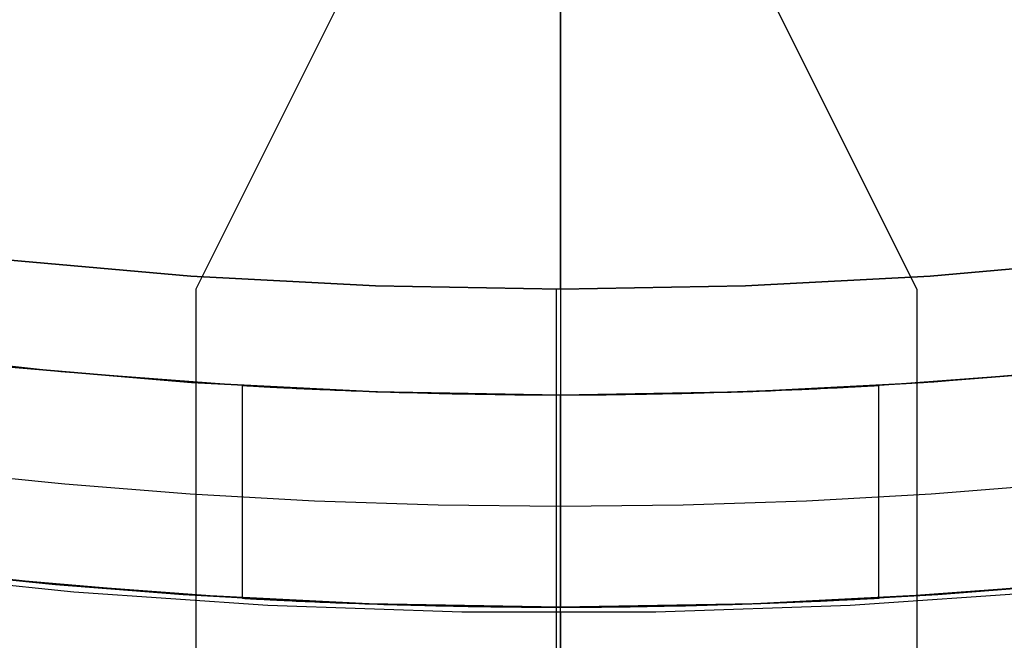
# Model space of a CAD drawing. Header units: millimetres. Extents: x -356 to 356, y -410 to 410.
# Tile 39 of 126: x -2.55 to 2.09, y -26.66 to -23.73. Entities that reach past the tile are written whole.
import ezdxf

# ---------------------------------------------------------------- set-up
doc = ezdxf.new("R2010")
doc.units = ezdxf.units.MM
doc.header["$MEASUREMENT"] = 0
doc.layers.add('1', color=7, linetype='Continuous')

msp = doc.modelspace()

# ---------------------------------------------------------------- linework, layer by layer
at = {"layer": '1', "color": 252, "extrusion": (-0.000237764, 0, 1)}
msp.add_lwpolyline([(-27.5494, 0), (-27.533, -0.9501), (-27.4838, -1.899), (-27.4019, -2.8457), (-27.2874, -3.789), (-27.1403, -4.7278), (-26.961, -5.6609), (-26.7495, -6.5874), (-26.5062, -7.5059), (-26.2314, -8.4155), (-25.9253, -9.3151), (-25.5883, -10.2036), (-25.2209, -11.0799), (-24.8235, -11.943), (-24.3965, -12.7919), (-23.9404, -13.6255), (-23.4559, -14.4429), (-22.9434, -15.2431), (-22.4036, -16.0251), (-21.8372, -16.788), (-21.2447, -17.5309), (-20.6269, -18.253), (-19.9847, -18.9532), (-19.3186, -19.6309), (-18.6295, -20.2852), (-17.9182, -20.9153), (-17.1857, -21.5205), (-16.4326, -22.1001), (-15.66, -22.6533), (-14.8688, -23.1795), (-14.0599, -23.6781), (-13.2343, -24.1484), (-12.3929, -24.59), (-11.5368, -25.0023), (-10.6669, -25.3848), (-9.7844, -25.7371), (-8.8902, -26.0586), (-7.9855, -26.3491), (-7.0713, -26.6083), (-6.1487, -26.8357), (-5.2188, -27.0311), (-4.2827, -27.1943), (-3.3415, -27.3251), (-2.3963, -27.4233), (-1.4484, -27.4889), (-0.4987, -27.5217), (0.4515, -27.5217), (1.4012, -27.4889), (2.3491, -27.4233), (3.2943, -27.3251), (4.2354, -27.1943), (5.1715, -27.0311), (6.1015, -26.8357), (7.0241, -26.6083), (7.9383, -26.3491), (8.843, -26.0586), (9.7372, -25.7371), (10.6197, -25.3848), (11.4895, -25.0023), (12.3457, -24.59), (13.1871, -24.1484), (14.0127, -23.6781), (14.8216, -23.1795), (15.6128, -22.6533), (16.3854, -22.1001), (17.1384, -21.5205), (17.871, -20.9153), (18.5823, -20.2852), (19.2714, -19.6309), (19.9374, -18.9532), (20.5797, -18.253), (21.1975, -17.5309), (21.7899, -16.788), (22.3564, -16.0251), (22.8962, -15.2431), (23.4087, -14.4429), (23.8932, -13.6255), (24.3493, -12.7919), (24.7763, -11.943), (25.1737, -11.0799), (25.5411, -10.2036), (25.8781, -9.3151), (26.1842, -8.4155), (26.459, -7.5059), (26.7023, -6.5874), (26.9138, -5.6609), (27.0931, -4.7278), (27.2401, -3.789), (27.3547, -2.8457), (27.4366, -1.899), (27.4858, -0.9501), (27.5022, 0)], dxfattribs=at)
at = {"layer": '1', "color": 252, "extrusion": (-8.22423e-05, 0, 1)}
msp.add_lwpolyline([(-26.5341, 0), (-26.5183, -0.9156), (-26.4709, -1.8301), (-26.3919, -2.7424), (-26.2815, -3.6514), (-26.1399, -4.5561), (-25.967, -5.4553), (-25.7633, -6.3481), (-25.5288, -7.2332), (-25.2639, -8.1098), (-24.969, -8.9767), (-24.6443, -9.8329), (-24.2902, -10.6774), (-23.9072, -11.5092), (-23.4957, -12.3272), (-23.0562, -13.1306), (-22.5892, -13.9183), (-22.0954, -14.6894), (-21.5752, -15.443), (-21.0293, -16.1782), (-20.4584, -16.8941), (-19.8631, -17.5899), (-19.2441, -18.2648), (-18.6022, -18.9178), (-17.9382, -19.5483), (-17.2528, -20.1556), (-16.5468, -20.7388), (-15.8211, -21.2973), (-15.0766, -21.8304), (-14.3141, -22.3375), (-13.5346, -22.818), (-12.7389, -23.2712), (-11.9281, -23.6968), (-11.1031, -24.0941), (-10.2648, -24.4627), (-9.4144, -24.8021), (-8.5527, -25.112), (-7.6808, -25.392), (-6.7998, -25.6417), (-5.9107, -25.8608), (-5.0146, -26.0492), (-4.1125, -26.2064), (-3.2055, -26.3325), (-2.2947, -26.4272), (-1.3812, -26.4903), (-0.466, -26.5219), (0.4497, -26.5219), (1.3649, -26.4903), (2.2784, -26.4272), (3.1892, -26.3325), (4.0962, -26.2064), (4.9983, -26.0492), (5.8944, -25.8608), (6.7835, -25.6417), (7.6645, -25.392), (8.5364, -25.112), (9.398, -24.8021), (10.2485, -24.4627), (11.0868, -24.0941), (11.9118, -23.6968), (12.7226, -23.2712), (13.5183, -22.818), (14.2978, -22.3375), (15.0603, -21.8304), (15.8048, -21.2973), (16.5305, -20.7388), (17.2364, -20.1556), (17.9218, -19.5483), (18.5859, -18.9178), (19.2278, -18.2648), (19.8468, -17.5899), (20.4421, -16.8941), (21.013, -16.1782), (21.5589, -15.443), (22.0791, -14.6894), (22.5729, -13.9183), (23.0399, -13.1306), (23.4794, -12.3272), (23.8908, -11.5092), (24.2739, -10.6774), (24.6279, -9.8329), (24.9526, -8.9767), (25.2476, -8.1098), (25.5125, -7.2332), (25.7469, -6.3481), (25.9507, -5.4553), (26.1235, -4.5561), (26.2652, -3.6514), (26.3756, -2.7424), (26.4545, -1.8301), (26.5019, -0.9156), (26.5177, 0)], dxfattribs=at)
at = {"layer": '1', "color": 252}
for points in [[(0, -25), (0, -4.6)], [(0, -25), (0, -4.6)], [(0, -5), (0, -26.026)], [(0, -5), (0, -26.026)], [(-0.2205, -22), (-1.7205, -25)], [(0.1795, -22), (1.6795, -25)], [(7.7231, -23.7772), (6.8889, -24.0321), (6.0462, -24.2578), (5.1962, -24.454), (4.3399, -24.6204), (3.4783, -24.7569), (2.6124, -24.8631), (1.7434, -24.9391), (0.8722, -24.9848), (0, -25), (-0.8722, -24.9848), (-1.7434, -24.9391), (-2.6124, -24.8631), (-3.4783, -24.7569), (-4.3399, -24.6204), (-5.1962, -24.454), (-6.0462, -24.2578), (-6.8889, -24.0321), (-7.7231, -23.7772)], [(-7.7231, -23.7772), (-6.8889, -24.0321), (-6.0462, -24.2578), (-5.1962, -24.454), (-4.3399, -24.6204), (-3.4783, -24.7569), (-2.6124, -24.8631), (-1.7434, -24.9391), (-0.8722, -24.9848), (0, -25), (0.8722, -24.9848), (1.7434, -24.9391), (2.6124, -24.8631), (3.4783, -24.7569), (4.3399, -24.6204), (5.1962, -24.454), (6.0462, -24.2578), (6.8889, -24.0321), (7.7231, -23.7772)], [(7.7231, -23.7772), (6.8889, -24.0321), (6.0462, -24.2578), (5.1962, -24.454), (4.3399, -24.6204), (3.4783, -24.7569), (2.6124, -24.8631), (1.7434, -24.9391), (0.8722, -24.9848), (0, -25), (-0.8722, -24.9848), (-1.7434, -24.9391), (-2.6124, -24.8631), (-3.4783, -24.7569), (-4.3399, -24.6204), (-5.1962, -24.454), (-6.0462, -24.2578), (-6.8889, -24.0321), (-7.7231, -23.7772)], [(-7.7141, -24.3052), (-6.8798, -24.5544), (-6.0375, -24.775), (-5.1881, -24.9666), (-4.3327, -25.1292), (-3.4722, -25.2625), (-2.6077, -25.3663), (-1.7402, -25.4406), (-0.8706, -25.4851), (0, -25.5)], [(0, -25.5), (-0.8706, -25.4851), (-1.7402, -25.4406), (-2.6077, -25.3663), (-3.4722, -25.2625), (-4.3327, -25.1292), (-5.1881, -24.9666), (-6.0375, -24.775), (-6.8798, -24.5544), (-7.7141, -24.3052)], [(-1.4834, -25.4568), (-2.3574, -25.3908), (-3.2287, -25.2948), (-4.0962, -25.1689), (-4.9589, -25.0132), (-5.8156, -24.828), (-6.6655, -24.6134), (-7.5076, -24.3698)], [(7.5749, -24.3489), (6.7239, -24.5976), (5.8646, -24.8164), (4.9983, -25.0053), (4.126, -25.164), (3.2487, -25.2922), (2.3674, -25.3899), (1.4833, -25.4568)], [(7.0165, -24.5157), (6.4216, -24.6782), (5.8269, -24.8253), (5.2328, -24.9573), (4.6401, -25.0743), (4.049, -25.1765), (3.4602, -25.2641), (2.8742, -25.3375), (2.2913, -25.3969), (1.712, -25.4425), (1.1368, -25.4746), (0.566, -25.4937), (0, -25.5)], [(6.9535, -24.5336), (6.1025, -24.759), (5.2443, -24.9549), (4.3799, -25.121), (3.5102, -25.2573), (2.6363, -25.3634), (1.7593, -25.4392), (0.8802, -25.4848), (0, -25.5)], [(2.3385, -25.9207), (1.7473, -25.9672), (1.1602, -26.0001), (0.5777, -26.0195), (0, -26.026), (-0.5777, -26.0195), (-1.1602, -26.0001), (-1.7473, -25.9672), (-2.3385, -25.9207), (-2.9335, -25.8601), (-3.5316, -25.7852), (-4.1325, -25.6958), (-4.7358, -25.5915), (-5.3408, -25.4721), (-5.9471, -25.3374), (-6.5541, -25.1872), (-7.1613, -25.0213), (-7.768, -24.8396)], [(2.3385, -25.9207), (1.7473, -25.9672), (1.1602, -26.0001), (0.5777, -26.0195), (0, -26.026), (-0.5777, -26.0195), (-1.1602, -26.0001), (-1.7473, -25.9672), (-2.3385, -25.9207), (-2.9335, -25.8601), (-3.5316, -25.7852), (-4.1325, -25.6958), (-4.7358, -25.5915), (-5.3408, -25.4721), (-5.9471, -25.3374), (-6.5541, -25.1872), (-7.1613, -25.0213), (-7.768, -24.8396)], [(-1.7205, -25), (-1.7205, -28.5)], [(-0.0205, -25), (-0.0205, -28.5)], [(-0.0205, -25), (-0.0205, -28.5)], [(1.6795, -25), (1.6795, -28.5)], [(0, -26.5), (-0.9047, -26.4846), (-1.8084, -26.4382), (-2.71, -26.3611), (-3.6084, -26.2532), (-4.5026, -26.1147), (-5.3916, -25.9457), (-6.2743, -25.7465), (-7.1496, -25.5173), (-8.0166, -25.2583)], [(-1.4834, -26.4585), (-2.3932, -26.3917), (-3.3002, -26.2937), (-4.2033, -26.1645), (-5.1014, -26.0043), (-5.9934, -25.8134), (-6.8784, -25.5918), (-7.7552, -25.3398)], [(-7.2917, -25.4771), (-6.6735, -25.646), (-6.0554, -25.7989), (-5.4381, -25.936), (-4.822, -26.0576), (-4.2078, -26.1638), (-3.5959, -26.2549), (-2.9869, -26.3311), (-2.3811, -26.3928), (-1.7792, -26.4402), (-1.1814, -26.4737), (-0.5882, -26.4935), (0, -26.5)], [(-1.5, -26.4575), (-1.5, -25.4558)], [(0, -26.5), (0.5882, -26.4935), (1.1814, -26.4737), (1.7792, -26.4402), (2.3811, -26.3928), (2.9869, -26.3311), (3.5959, -26.2549), (4.2078, -26.1638), (4.822, -26.0576), (5.4381, -25.936), (6.0554, -25.7989), (6.6735, -25.646), (7.2917, -25.4771)], [(1.5, -26.4587), (1.5, -25.4571)], [(7.2262, -25.4957), (6.3419, -25.73), (5.45, -25.9335), (4.5516, -26.1062), (3.6478, -26.2477), (2.7397, -26.358), (1.8283, -26.4369), (0.9147, -26.4842), (0, -26.5)], [(0, -26.4988), (0, -25.4988)], [(0, -26.5), (0, -25.5)], [(0, -25.5), (0, -26.5)], [(6.9391, -25.5754), (6.0444, -25.8014), (5.1425, -25.9962), (4.2343, -26.1595), (3.3209, -26.2911), (2.4036, -26.3908), (1.4833, -26.4585)]]:
    msp.add_lwpolyline(points, dxfattribs=at)
at = {"layer": '1', "color": 252, "extrusion": (1, 0, 0)}
for points in [[(-22, -50.0293), (-25, -48.5293)], [(-22, -50.4293), (-25, -51.9293)], [(-25, -327.9019), (-25, -329.9019)], [(-28, -41.4192), (-27.9146, -41.4206), (-27.8294, -41.425), (-27.7443, -41.4323), (-27.6596, -41.4425), (-27.5752, -41.4555), (-27.4914, -41.4715), (-27.4081, -41.4903), (-27.3255, -41.5119), (-27.2437, -41.5363), (-27.1628, -41.5635), (-27.0829, -41.5935), (-27.004, -41.6262), (-26.9263, -41.6615), (-26.8498, -41.6995), (-26.7747, -41.74), (-26.701, -41.7831), (-26.6289, -41.8287), (-26.5583, -41.8768), (-26.4894, -41.9272), (-26.4223, -41.9799), (-26.357, -42.0349), (-26.2936, -42.0921), (-26.2322, -42.1514), (-26.1729, -42.2128), (-26.1157, -42.2762), (-26.0607, -42.3415), (-26.008, -42.4086), (-25.9576, -42.4775), (-25.9095, -42.5481), (-25.864, -42.6202), (-25.8208, -42.6939), (-25.7803, -42.769), (-25.7423, -42.8455), (-25.707, -42.9232), (-25.6743, -43.0021), (-25.6443, -43.082), (-25.6171, -43.1629), (-25.5927, -43.2447), (-25.5711, -43.3273), (-25.5523, -43.4106), (-25.5364, -43.4944), (-25.5233, -43.5788), (-25.5131, -43.6635), (-25.5058, -43.7486), (-25.5015, -43.8338), (-25.5, -43.9192)], [(-25.5, -43.9192), (-25.5, -48.4192)], [(-25.5, -51.4191), (-25.5, -56.4192)], [(-27.526, -99.5), (-27.5251, -99.5512), (-27.5225, -99.6024), (-27.5181, -99.6534), (-27.512, -99.7042), (-27.5041, -99.7549), (-27.4946, -99.8052), (-27.4833, -99.8551), (-27.4703, -99.9047), (-27.4557, -99.9538), (-27.4393, -100.0023), (-27.4214, -100.0503), (-27.4018, -100.0976), (-27.3806, -100.1442), (-27.3578, -100.1901), (-27.3334, -100.2352), (-27.3076, -100.2794), (-27.2802, -100.3227), (-27.2514, -100.365), (-27.2212, -100.4064), (-27.1895, -100.4466), (-27.1565, -100.4858), (-27.1222, -100.5238), (-27.0866, -100.5607), (-27.0498, -100.5963), (-27.0118, -100.6306), (-26.9726, -100.6636), (-26.9323, -100.6952), (-26.891, -100.7255), (-26.8486, -100.7543), (-26.8053, -100.7816), (-26.7611, -100.8075), (-26.7161, -100.8318), (-26.6702, -100.8546), (-26.6236, -100.8758), (-26.5762, -100.8954), (-26.5283, -100.9134), (-26.4797, -100.9297), (-26.4306, -100.9444), (-26.3811, -100.9574), (-26.3311, -100.9686), (-26.2808, -100.9782), (-26.2302, -100.986), (-26.1794, -100.9921), (-26.1283, -100.9965), (-26.0772, -100.9991), (-26.026, -101)], [(-26.526, -99.5), (-26.5257, -99.5171), (-26.5248, -99.5341), (-26.5233, -99.5511), (-26.5213, -99.5681), (-26.5187, -99.585), (-26.5155, -99.6017), (-26.5117, -99.6184), (-26.5074, -99.6349), (-26.5025, -99.6513), (-26.4971, -99.6674), (-26.4911, -99.6834), (-26.4846, -99.6992), (-26.4775, -99.7147), (-26.4699, -99.73), (-26.4618, -99.7451), (-26.4532, -99.7598), (-26.444, -99.7742), (-26.4344, -99.7883), (-26.4244, -99.8021), (-26.4138, -99.8155), (-26.4028, -99.8286), (-26.3914, -99.8413), (-26.3795, -99.8536), (-26.3672, -99.8654), (-26.3546, -99.8769), (-26.3415, -99.8879), (-26.3281, -99.8984), (-26.3143, -99.9085), (-26.3002, -99.9181), (-26.2857, -99.9272), (-26.271, -99.9358), (-26.256, -99.9439), (-26.2407, -99.9515), (-26.2252, -99.9586), (-26.2094, -99.9651), (-26.1934, -99.9711), (-26.1772, -99.9766), (-26.1609, -99.9815), (-26.1443, -99.9858), (-26.1277, -99.9895), (-26.1109, -99.9927), (-26.094, -99.9953), (-26.0771, -99.9974), (-26.0601, -99.9988), (-26.043, -99.9997), (-26.026, -100)], [(-28, -42.4192), (-27.9488, -42.4201), (-27.8976, -42.4227), (-27.8466, -42.4271), (-27.7958, -42.4332), (-27.7451, -42.441), (-27.6948, -42.4506), (-27.6449, -42.4618), (-27.5953, -42.4748), (-27.5462, -42.4895), (-27.4977, -42.5058), (-27.4497, -42.5238), (-27.4024, -42.5434), (-27.3558, -42.5646), (-27.3099, -42.5874), (-27.2648, -42.6117), (-27.2206, -42.6376), (-27.1773, -42.6649), (-27.135, -42.6937), (-27.0936, -42.724), (-27.0534, -42.7556), (-27.0142, -42.7886), (-26.9762, -42.8229), (-26.9393, -42.8585), (-26.9037, -42.8954), (-26.8694, -42.9334), (-26.8364, -42.9726), (-26.8048, -43.0128), (-26.7745, -43.0542), (-26.7457, -43.0965), (-26.7184, -43.1398), (-26.6925, -43.184), (-26.6682, -43.2291), (-26.6454, -43.275), (-26.6242, -43.3216), (-26.6046, -43.3689), (-26.5866, -43.4169), (-26.5703, -43.4654), (-26.5556, -43.5145), (-26.5426, -43.564), (-26.5314, -43.614), (-26.5218, -43.6643), (-26.514, -43.7149), (-26.5079, -43.7658), (-26.5035, -43.8168), (-26.5009, -43.868), (-26.5, -43.9192)], [(-26.5, -43.9192), (-26.5, -48.4192)], [(-26.5, -51.4191), (-26.5, -56.4192)], [(-26.5259, -99.5087), (-27.3639, -51.4999)]]:
    msp.add_lwpolyline(points, dxfattribs=at)
at = {"layer": '1', "color": 252, "extrusion": (0, 1, 0)}
for points in [[(1.7205, -50.2293), (1.7195, -50.1706), (1.7164, -50.112), (1.7114, -50.0536), (1.7043, -49.9953), (1.6952, -49.9373), (1.6842, -49.8797), (1.6711, -49.8225), (1.6561, -49.7658), (1.6391, -49.7096), (1.6202, -49.654), (1.5994, -49.5992), (1.5767, -49.545), (1.5521, -49.4917), (1.5258, -49.4393), (1.4976, -49.3878), (1.4677, -49.3373), (1.436, -49.2879), (1.4027, -49.2396), (1.3677, -49.1925), (1.3311, -49.1466), (1.293, -49.102), (1.2533, -49.0588), (1.2122, -49.0169), (1.1696, -48.9765), (1.1257, -48.9376), (1.0804, -48.9002), (1.0339, -48.8644), (0.9862, -48.8303), (0.9373, -48.7978), (0.8874, -48.767), (0.8364, -48.7379), (0.7844, -48.7106), (0.7316, -48.6852), (0.6778, -48.6616), (0.6233, -48.6398), (0.5681, -48.6199), (0.5122, -48.602), (0.4558, -48.586), (0.3988, -48.5719), (0.3414, -48.5599), (0.2835, -48.5498), (0.2254, -48.5417), (0.167, -48.5357), (0.1085, -48.5316), (0.0498, -48.5296), (-0.0088, -48.5296), (-0.0675, -48.5316), (-0.126, -48.5357), (-0.1844, -48.5417), (-0.2425, -48.5498), (-0.3004, -48.5599), (-0.3578, -48.5719), (-0.4148, -48.586), (-0.4712, -48.602), (-0.5271, -48.6199), (-0.5823, -48.6398), (-0.6368, -48.6616), (-0.6906, -48.6852), (-0.7434, -48.7106), (-0.7954, -48.7379), (-0.8464, -48.767), (-0.8963, -48.7978), (-0.9452, -48.8303), (-0.9929, -48.8644), (-1.0394, -48.9002), (-1.0847, -48.9376), (-1.1286, -48.9765), (-1.1712, -49.0169), (-1.2123, -49.0588), (-1.252, -49.102), (-1.2901, -49.1466), (-1.3267, -49.1925), (-1.3617, -49.2396), (-1.395, -49.2879), (-1.4267, -49.3373), (-1.4566, -49.3878), (-1.4848, -49.4393), (-1.5111, -49.4917), (-1.5357, -49.545), (-1.5584, -49.5992), (-1.5792, -49.654), (-1.5981, -49.7096), (-1.6151, -49.7658), (-1.6301, -49.8225), (-1.6432, -49.8797), (-1.6542, -49.9373), (-1.6633, -49.9953), (-1.6704, -50.0536), (-1.6755, -50.112), (-1.6785, -50.1706), (-1.6795, -50.2293)], [(0.0205, -51.9293), (0.0785, -51.9283), (0.1365, -51.9254), (0.1943, -51.9204), (0.252, -51.9135), (0.3093, -51.9046), (0.3664, -51.8938), (0.423, -51.881), (0.4792, -51.8663), (0.5348, -51.8497), (0.5898, -51.8312), (0.6441, -51.8108), (0.6978, -51.7886), (0.7506, -51.7646), (0.8026, -51.7387), (0.8537, -51.7111), (0.9038, -51.6818), (0.9529, -51.6508), (1.0009, -51.6182), (1.0477, -51.5839), (1.0933, -51.548), (1.1377, -51.5106), (1.1808, -51.4717), (1.2226, -51.4314), (1.2629, -51.3897), (1.3018, -51.3466), (1.3392, -51.3022), (1.3751, -51.2565), (1.4093, -51.2097), (1.442, -51.1617), (1.473, -51.1126), (1.5023, -51.0625), (1.5299, -51.0114), (1.5557, -50.9594), (1.5798, -50.9066), (1.602, -50.853), (1.6223, -50.7986), (1.6408, -50.7436), (1.6575, -50.688), (1.6722, -50.6318), (1.6849, -50.5752), (1.6958, -50.5182), (1.7047, -50.4608), (1.7116, -50.4032), (1.7165, -50.3453), (1.7195, -50.2874), (1.7205, -50.2293)], [(0.0205, -51.9293), (-0.0375, -51.9283), (-0.0955, -51.9254), (-0.1534, -51.9204), (-0.211, -51.9135), (-0.2684, -51.9046), (-0.3254, -51.8938), (-0.382, -51.881), (-0.4382, -51.8663), (-0.4938, -51.8497), (-0.5488, -51.8312), (-0.6032, -51.8108), (-0.6568, -51.7886), (-0.7096, -51.7646), (-0.7616, -51.7387), (-0.8127, -51.7111), (-0.8628, -51.6818), (-0.9119, -51.6508), (-0.9599, -51.6182), (-1.0067, -51.5839), (-1.0524, -51.548), (-1.0967, -51.5106), (-1.1398, -51.4717), (-1.1816, -51.4314), (-1.2219, -51.3897), (-1.2608, -51.3466), (-1.2982, -51.3022), (-1.3341, -51.2565), (-1.3684, -51.2097), (-1.401, -51.1617), (-1.432, -51.1126), (-1.4613, -51.0625), (-1.4889, -51.0114), (-1.5147, -50.9594), (-1.5388, -50.9066), (-1.561, -50.853), (-1.5813, -50.7986), (-1.5998, -50.7436), (-1.6165, -50.688), (-1.6312, -50.6318), (-1.6439, -50.5752), (-1.6548, -50.5182), (-1.6637, -50.4608), (-1.6706, -50.4032), (-1.6755, -50.3453), (-1.6785, -50.2874), (-1.6795, -50.2293)], [(0, -48.4192), (-0.0521, -48.4201), (-0.1041, -48.4228), (-0.1559, -48.4273), (-0.2076, -48.4336), (-0.259, -48.4417), (-0.3102, -48.4516), (-0.3609, -48.4633), (-0.4112, -48.4767), (-0.461, -48.4918), (-0.5103, -48.5087), (-0.559, -48.5272), (-0.6069, -48.5475), (-0.6542, -48.5694), (-0.7006, -48.5929), (-0.7462, -48.618), (-0.7909, -48.6447), (-0.8347, -48.6729), (-0.8775, -48.7026), (-0.9192, -48.7338), (-0.9597, -48.7664), (-0.9992, -48.8004), (-1.0374, -48.8358), (-1.0744, -48.8724), (-1.1101, -48.9103), (-1.1444, -48.9495), (-1.1774, -48.9898), (-1.2089, -49.0312), (-1.239, -49.0737), (-1.2676, -49.1172), (-1.2947, -49.1617), (-1.3202, -49.2071), (-1.3441, -49.2533), (-1.3664, -49.3004), (-1.3871, -49.3482), (-1.406, -49.3967), (-1.4233, -49.4458), (-1.4389, -49.4955), (-1.4527, -49.5457), (-1.4648, -49.5963), (-1.4752, -49.6473), (-1.4837, -49.6987), (-1.4905, -49.7503), (-1.4954, -49.8022), (-1.4986, -49.8541), (-1.4999, -49.9062), (-1.4995, -49.9582), (-1.4972, -50.0103), (-1.4932, -50.0622), (-1.4873, -50.1139), (-1.4797, -50.1654), (-1.4702, -50.2166), (-1.459, -50.2675), (-1.446, -50.3179), (-1.4313, -50.3678), (-1.4149, -50.4172), (-1.3968, -50.466), (-1.3769, -50.5142), (-1.3555, -50.5616), (-1.3323, -50.6083), (-1.3076, -50.6541), (-1.2813, -50.6991), (-1.2535, -50.7431), (-1.2241, -50.7861), (-1.1933, -50.828), (-1.1611, -50.8689), (-1.1274, -50.9086), (-1.0924, -50.9471), (-1.056, -50.9844), (-1.0184, -51.0205), (-0.9796, -51.0551), (-0.9396, -51.0885), (-0.8984, -51.1204), (-0.8562, -51.1508), (-0.813, -51.1798), (-0.7687, -51.2072), (-0.7235, -51.2331), (-0.6775, -51.2575), (-0.6306, -51.2802), (-0.583, -51.3012), (-0.5347, -51.3206), (-0.4858, -51.3384), (-0.4362, -51.3544), (-0.3861, -51.3686), (-0.3356, -51.3812), (-0.2847, -51.3919), (-0.2334, -51.4009), (-0.1818, -51.4081), (-0.13, -51.4135), (-0.0781, -51.4172), (-0.026, -51.419), (0.026, -51.419), (0.0781, -51.4172), (0.13, -51.4135), (0.1818, -51.4081), (0.2334, -51.4009), (0.2847, -51.3919), (0.3356, -51.3812), (0.3861, -51.3686), (0.4362, -51.3544), (0.4858, -51.3384), (0.5347, -51.3206), (0.583, -51.3012), (0.6306, -51.2802), (0.6775, -51.2575), (0.7235, -51.2331), (0.7687, -51.2072), (0.813, -51.1798), (0.8562, -51.1508), (0.8984, -51.1204), (0.9396, -51.0885), (0.9796, -51.0551), (1.0184, -51.0205), (1.056, -50.9844), (1.0924, -50.9471), (1.1274, -50.9086), (1.1611, -50.8689), (1.1933, -50.828), (1.2241, -50.7861), (1.2535, -50.7431), (1.2813, -50.6991), (1.3076, -50.6541), (1.3323, -50.6083), (1.3555, -50.5616), (1.3769, -50.5142), (1.3968, -50.466), (1.4149, -50.4172), (1.4313, -50.3678), (1.446, -50.3179), (1.459, -50.2675), (1.4702, -50.2166), (1.4797, -50.1654), (1.4873, -50.1139), (1.4932, -50.0622), (1.4972, -50.0103), (1.4995, -49.9582), (1.4999, -49.9062), (1.4986, -49.8541), (1.4954, -49.8022), (1.4905, -49.7503), (1.4837, -49.6987), (1.4752, -49.6473), (1.4648, -49.5963), (1.4527, -49.5457), (1.4389, -49.4955), (1.4233, -49.4458), (1.406, -49.3967), (1.3871, -49.3482), (1.3664, -49.3004), (1.3441, -49.2533), (1.3202, -49.2071), (1.2947, -49.1617), (1.2676, -49.1172), (1.239, -49.0737), (1.2089, -49.0312), (1.1774, -48.9898), (1.1444, -48.9495), (1.1101, -48.9103), (1.0744, -48.8724), (1.0374, -48.8358), (0.9992, -48.8004), (0.9597, -48.7664), (0.9192, -48.7338), (0.8775, -48.7026), (0.8347, -48.6729), (0.7909, -48.6447), (0.7462, -48.618), (0.7006, -48.5929), (0.6542, -48.5694), (0.6069, -48.5475), (0.559, -48.5272), (0.5103, -48.5087), (0.461, -48.4918), (0.4112, -48.4767), (0.3609, -48.4633), (0.3102, -48.4516), (0.259, -48.4417), (0.2076, -48.4336), (0.1559, -48.4273), (0.1041, -48.4228), (0.0521, -48.4201), (0, -48.4192)]]:
    msp.add_lwpolyline(points, dxfattribs=at)
at = {"layer": '1', "color": 252}
for points in [[(1.4999, -25.4559, -49.9203), (1.4994, -25.4559, -49.9674), (1.4977, -25.456, -50.0144), (1.4949, -25.4562, -50.0614), (1.4907, -25.4564, -50.1085), (1.4852, -25.4568, -50.1555), (1.4782, -25.4572, -50.2026), (1.4695, -25.4577, -50.2496), (1.4646, -25.458, -50.2731), (1.4592, -25.4583, -50.2966), (1.4534, -25.4586, -50.3202), (1.4472, -25.459, -50.3437), (1.4404, -25.4594, -50.3672), (1.4332, -25.4598, -50.3907), (1.4255, -25.4602, -50.4142), (1.4173, -25.4607, -50.4377), (1.4086, -25.4611, -50.4612), (1.3993, -25.4616, -50.4848), (1.3895, -25.4622, -50.5083), (1.3792, -25.4627, -50.5318), (1.3683, -25.4633, -50.5553), (1.3568, -25.4639, -50.5788), (1.3447, -25.4645, -50.6023), (1.332, -25.4652, -50.6258), (1.3187, -25.4659, -50.6493), (1.3048, -25.4666, -50.6729), (1.2903, -25.4673, -50.6963), (1.2751, -25.4681, -50.7198), (1.2593, -25.4689, -50.7433), (1.2428, -25.4697, -50.7668), (1.2256, -25.4705, -50.7903), (1.2077, -25.4714, -50.8138), (1.1891, -25.4723, -50.8373), (1.1698, -25.4732, -50.8608), (1.1292, -25.475, -50.9077), (1.0856, -25.4769, -50.9547), (1.0391, -25.4788, -51.0016), (0.9895, -25.4808, -51.0486), (0.9634, -25.4818, -51.072), (0.9359, -25.4828, -51.0955), (0.9065, -25.4839, -51.1189), (0.8751, -25.485, -51.1423), (0.8586, -25.4856, -51.154), (0.8413, -25.4861, -51.1657), (0.8235, -25.4867, -51.1774), (0.8049, -25.4873, -51.1891), (0.7855, -25.4879, -51.2008), (0.7654, -25.4885, -51.2125), (0.7226, -25.4898, -51.2359), (0.6763, -25.491, -51.2593), (0.6263, -25.4923, -51.2827), (0.5719, -25.4936, -51.3061), (0.5126, -25.4948, -51.3295), (0.4803, -25.4955, -51.3411), (0.4445, -25.4961, -51.3528), (0.4043, -25.4968, -51.3644), (0.3585, -25.4975, -51.376), (0.3068, -25.4982, -51.3876), (0.2779, -25.4985, -51.3933), (0.2442, -25.4988, -51.3994), (0.2424, -25.4989, -51.3998), (0.2407, -25.4989, -51.4002), (0.2392, -25.4989, -51.4005), (0.2378, -25.4989, -51.4009), (0.2366, -25.4989, -51.4013), (0.2354, -25.499, -51.4017), (0.2349, -25.499, -51.4019), (0.2344, -25.499, -51.4021), (0.2339, -25.499, -51.4023), (0.2335, -25.499, -51.4025), (0.2331, -25.499, -51.4027), (0.2326, -25.499, -51.4029), (0.2322, -25.4991, -51.4032), (0.2318, -25.4991, -51.4034), (0.2311, -25.4991, -51.4038), (0.2304, -25.4991, -51.4042), (0.2298, -25.4991, -51.4046), (0.2267, -25.4993, -51.4068), (0.2261, -25.4993, -51.4072), (0.2254, -25.4993, -51.4076), (0.225, -25.4993, -51.4078), (0.2246, -25.4993, -51.408), (0.2242, -25.4994, -51.4083), (0.2238, -25.4994, -51.4085), (0.2233, -25.4994, -51.4087), (0.2229, -25.4994, -51.4089), (0.2224, -25.4994, -51.4091), (0.2219, -25.4994, -51.4093), (0.2208, -25.4994, -51.4097), (0.2196, -25.4995, -51.4101), (0.2182, -25.4995, -51.4105), (0.2168, -25.4995, -51.411), (0.2152, -25.4995, -51.4114), (0.2134, -25.4996, -51.4118), (0.2115, -25.4996, -51.4121), (0.207, -25.4996, -51.4129), (0.2018, -25.4997, -51.4136), (0.1957, -25.4997, -51.4143), (0.1886, -25.4998, -51.415), (0.171, -25.4998, -51.4162), (0.1484, -25.4999, -51.4173), (0.085, -25.5, -51.4187), (-0.0976, -25.4999, -51.4183), (-0.159, -25.4998, -51.4167), (-0.1806, -25.4998, -51.4156), (-0.1971, -25.4997, -51.4143), (-0.2038, -25.4997, -51.4137), (-0.2094, -25.4996, -51.413), (-0.2141, -25.4996, -51.4122), (-0.2162, -25.4995, -51.4119), (-0.2181, -25.4995, -51.4115), (-0.2198, -25.4995, -51.4111), (-0.2213, -25.4995, -51.4107), (-0.2227, -25.4995, -51.4103), (-0.224, -25.4994, -51.4099), (-0.2245, -25.4994, -51.4097), (-0.2251, -25.4994, -51.4095), (-0.2256, -25.4994, -51.4093), (-0.2261, -25.4994, -51.4091), (-0.2265, -25.4994, -51.4089), (-0.227, -25.4994, -51.4087), (-0.2274, -25.4994, -51.4085), (-0.2277, -25.4993, -51.4083), (-0.2281, -25.4993, -51.4081), (-0.2285, -25.4993, -51.4079), (-0.2288, -25.4993, -51.4077), (-0.2291, -25.4993, -51.4075), (-0.2294, -25.4993, -51.4073), (-0.2297, -25.4993, -51.4071), (-0.2299, -25.4993, -51.4068), (-0.2302, -25.4992, -51.4066), (-0.2307, -25.4992, -51.4062), (-0.2325, -25.4991, -51.4046), (-0.233, -25.4991, -51.4041), (-0.2332, -25.4991, -51.4039), (-0.2335, -25.4991, -51.4037), (-0.2338, -25.4991, -51.4035), (-0.234, -25.4991, -51.4033), (-0.2343, -25.499, -51.4031), (-0.2347, -25.499, -51.4029), (-0.235, -25.499, -51.4027), (-0.2353, -25.499, -51.4025), (-0.2357, -25.499, -51.4023), (-0.2361, -25.499, -51.4021), (-0.2365, -25.499, -51.4019), (-0.2369, -25.499, -51.4017), (-0.2374, -25.499, -51.4015), (-0.2379, -25.4989, -51.4013), (-0.2384, -25.4989, -51.4011), (-0.239, -25.4989, -51.4009), (-0.2395, -25.4989, -51.4007), (-0.2401, -25.4989, -51.4005), (-0.2415, -25.4989, -51.4001), (-0.2429, -25.4989, -51.3998), (-0.2446, -25.4988, -51.3994), (-0.2464, -25.4988, -51.399), (-0.2801, -25.4985, -51.3929), (-0.3088, -25.4981, -51.3872), (-0.3593, -25.4975, -51.3756), (-0.4036, -25.4968, -51.364), (-0.4431, -25.4962, -51.3523), (-0.4788, -25.4955, -51.3407), (-0.5119, -25.4949, -51.329), (-0.543, -25.4942, -51.3173), (-0.5724, -25.4936, -51.3056), (-0.6001, -25.4929, -51.2939), (-0.6262, -25.4923, -51.2822), (-0.6511, -25.4917, -51.2705), (-0.6748, -25.4911, -51.2588), (-0.7194, -25.4899, -51.2354), (-0.7609, -25.4886, -51.2119), (-0.7997, -25.4875, -51.1885), (-0.836, -25.4863, -51.1651), (-0.87, -25.4852, -51.1416), (-0.902, -25.4841, -51.1181), (-0.9322, -25.483, -51.0947), (-0.9608, -25.4819, -51.0712), (-0.9881, -25.4808, -51.0477), (-1.0144, -25.4798, -51.0242), (-1.0396, -25.4788, -51.0007), (-1.0639, -25.4778, -50.9772), (-1.0873, -25.4768, -50.9537), (-1.1097, -25.4759, -50.9302), (-1.1313, -25.4749, -50.9067), (-1.1521, -25.474, -50.8832), (-1.172, -25.4731, -50.8597), (-1.1911, -25.4722, -50.8362), (-1.2095, -25.4713, -50.8127), (-1.2271, -25.4705, -50.7892), (-1.2441, -25.4696, -50.7657), (-1.2604, -25.4688, -50.7422), (-1.276, -25.4681, -50.7187), (-1.2911, -25.4673, -50.6952), (-1.3056, -25.4666, -50.6717), (-1.3194, -25.4658, -50.6482), (-1.3327, -25.4652, -50.6247), (-1.3453, -25.4645, -50.6012), (-1.3574, -25.4639, -50.5776), (-1.3688, -25.4633, -50.5541), (-1.3797, -25.4627, -50.5306), (-1.39, -25.4621, -50.5071), (-1.3998, -25.4616, -50.4836), (-1.409, -25.4611, -50.4601), (-1.4177, -25.4606, -50.4366), (-1.4259, -25.4602, -50.4131), (-1.4336, -25.4598, -50.3895), (-1.4408, -25.4594, -50.366), (-1.4475, -25.459, -50.3425), (-1.4538, -25.4586, -50.319), (-1.4595, -25.4583, -50.2955), (-1.4649, -25.458, -50.272), (-1.4698, -25.4577, -50.2485), (-1.4784, -25.4572, -50.2014), (-1.4854, -25.4568, -50.1544), (-1.4909, -25.4564, -50.1074), (-1.495, -25.4562, -50.0603), (-1.4979, -25.456, -50.0133), (-1.4995, -25.4559, -49.9662), (-1.5, -25.4558, -49.9192)], [(0, -25.5, -48.4192), (-0.0369, -25.5, -48.4197), (-0.0737, -25.4999, -48.4211), (-0.1104, -25.4997, -48.4234), (-0.1471, -25.4995, -48.4267), (-0.1837, -25.4992, -48.4309), (-0.2201, -25.4989, -48.436), (-0.2565, -25.4985, -48.4419), (-0.2926, -25.4981, -48.4488), (-0.3286, -25.4976, -48.4566), (-0.3644, -25.4971, -48.4652), (-0.3999, -25.4965, -48.4747), (-0.4353, -25.4959, -48.485), (-0.4703, -25.4953, -48.4962), (-0.5051, -25.4946, -48.5083), (-0.5396, -25.4939, -48.5211), (-0.5738, -25.4931, -48.5348), (-0.6076, -25.4923, -48.5493), (-0.6411, -25.4915, -48.5646), (-0.6742, -25.4906, -48.5807), (-0.7069, -25.4898, -48.5976), (-0.7391, -25.4889, -48.6153), (-0.771, -25.4879, -48.6337), (-0.8024, -25.487, -48.6529), (-0.8333, -25.486, -48.6729), (-0.8637, -25.4851, -48.6936), (-0.8935, -25.4841, -48.715), (-0.9229, -25.4831, -48.7372), (-0.9517, -25.482, -48.7601), (-0.9799, -25.481, -48.7837), (-1.0075, -25.48, -48.808), (-1.0344, -25.479, -48.833), (-1.0608, -25.4779, -48.8587), (-1.0865, -25.4769, -48.885), (-1.1114, -25.4759, -48.912), (-1.1357, -25.4748, -48.9396), (-1.1593, -25.4738, -48.9678), (-1.1822, -25.4728, -48.9966), (-1.2043, -25.4718, -49.0259), (-1.2258, -25.4708, -49.0558), (-1.2465, -25.4698, -49.0862), (-1.2664, -25.4689, -49.1171), (-1.2856, -25.4679, -49.1484), (-1.304, -25.467, -49.1802), (-1.3217, -25.4661, -49.2125), (-1.3386, -25.4652, -49.2452), (-1.3546, -25.4644, -49.2783), (-1.3699, -25.4635, -49.3118), (-1.3844, -25.4627, -49.3456), (-1.3981, -25.462, -49.3797), (-1.411, -25.4613, -49.4142), (-1.423, -25.4606, -49.449), (-1.4342, -25.4599, -49.4841), (-1.4445, -25.4593, -49.5194), (-1.454, -25.4587, -49.5549), (-1.4626, -25.4582, -49.5907), (-1.4704, -25.4577, -49.6267), (-1.4773, -25.4573, -49.6628), (-1.4832, -25.4569, -49.6991), (-1.4883, -25.4566, -49.7356), (-1.4925, -25.4563, -49.7721), (-1.4958, -25.4561, -49.8088), (-1.4981, -25.456, -49.8455), (-1.4995, -25.4559, -49.8823), (-1.5, -25.4558, -49.9192)], [(1.4999, -25.4559, -49.9203), (1.4994, -25.4558, -49.8835), (1.4981, -25.4558, -49.8466), (1.4958, -25.4559, -49.8098), (1.4926, -25.456, -49.7731), (1.4886, -25.4562, -49.7364), (1.4837, -25.4564, -49.6999), (1.4779, -25.4566, -49.6635), (1.4712, -25.4569, -49.6272), (1.4636, -25.4573, -49.5911), (1.4551, -25.4577, -49.5552), (1.4458, -25.4582, -49.5196), (1.4356, -25.4587, -49.4841), (1.4245, -25.4593, -49.4489), (1.4125, -25.4599, -49.414), (1.3997, -25.4606, -49.3794), (1.386, -25.4614, -49.3451), (1.3752, -25.462, -49.3197), (1.3639, -25.4626, -49.2946), (1.3522, -25.4632, -49.2696), (1.34, -25.4639, -49.2448), (1.3273, -25.4646, -49.2203), (1.3142, -25.4652, -49.1961), (1.3006, -25.4659, -49.172), (1.2866, -25.4667, -49.1483), (1.2722, -25.4674, -49.1248), (1.2573, -25.4681, -49.1015), (1.242, -25.4689, -49.0786), (1.2263, -25.4696, -49.0559), (1.2102, -25.4704, -49.0335), (1.1937, -25.4711, -49.0114), (1.1768, -25.4719, -48.9896), (1.1595, -25.4727, -48.9681), (1.1418, -25.4735, -48.9469), (1.1237, -25.4743, -48.9261), (1.1053, -25.4751, -48.9056), (1.0864, -25.4759, -48.8854), (1.0673, -25.4767, -48.8656), (1.0477, -25.4775, -48.8461), (1.0278, -25.4783, -48.827), (1.0076, -25.4791, -48.8082), (0.987, -25.4799, -48.7899), (0.9661, -25.4807, -48.7719), (0.9449, -25.4814, -48.7543), (0.9233, -25.4822, -48.7371), (0.9014, -25.483, -48.7203), (0.8792, -25.4838, -48.7039), (0.8568, -25.4846, -48.6879), (0.834, -25.4853, -48.6723), (0.8109, -25.4861, -48.6572), (0.7875, -25.4868, -48.6425), (0.7638, -25.4875, -48.6283), (0.7399, -25.4883, -48.6145), (0.7158, -25.489, -48.6011), (0.6914, -25.4896, -48.5882), (0.6667, -25.4903, -48.5757), (0.6419, -25.491, -48.5637), (0.6168, -25.4916, -48.5522), (0.5915, -25.4923, -48.5411), (0.566, -25.4929, -48.5304), (0.5403, -25.4935, -48.5203), (0.5144, -25.494, -48.5106), (0.4884, -25.4946, -48.5014), (0.4622, -25.4951, -48.4926), (0.4358, -25.4956, -48.4844), (0.4093, -25.4961, -48.4766), (0.3827, -25.4966, -48.4693), (0.3559, -25.497, -48.4625), (0.329, -25.4974, -48.4561), (0.302, -25.4978, -48.4503), (0.2749, -25.4982, -48.4449), (0.2477, -25.4985, -48.4401), (0.2204, -25.4988, -48.4357), (0.193, -25.4991, -48.4319), (0.1656, -25.4993, -48.4285), (0.1381, -25.4995, -48.4257), (0.1105, -25.4997, -48.4234), (0.0829, -25.4998, -48.4215), (0.0553, -25.4999, -48.4202), (0.0277, -25.5, -48.4195), (0, -25.5, -48.4192)], [(1.4999, -26.4575, -49.9203), (1.4994, -26.4576, -49.9673), (1.4977, -26.4577, -50.0143), (1.4949, -26.4578, -50.0613), (1.4908, -26.4581, -50.1083), (1.4852, -26.4584, -50.1553), (1.4782, -26.4588, -50.2023), (1.4696, -26.4593, -50.2493), (1.4647, -26.4596, -50.2728), (1.4593, -26.4599, -50.2963), (1.4535, -26.4602, -50.3198), (1.4473, -26.4605, -50.3433), (1.4405, -26.4609, -50.3668), (1.4333, -26.4613, -50.3903), (1.4256, -26.4617, -50.4138), (1.4174, -26.4621, -50.4373), (1.4087, -26.4626, -50.4608), (1.3995, -26.4631, -50.4843), (1.3897, -26.4636, -50.5078), (1.3794, -26.4641, -50.5313), (1.3685, -26.4647, -50.5548), (1.357, -26.4653, -50.5783), (1.345, -26.4659, -50.6018), (1.3323, -26.4665, -50.6253), (1.3191, -26.4672, -50.6488), (1.3052, -26.4678, -50.6723), (1.2907, -26.4686, -50.6958), (1.2755, -26.4693, -50.7193), (1.2597, -26.47, -50.7427), (1.2432, -26.4708, -50.7662), (1.226, -26.4716, -50.7897), (1.2081, -26.4725, -50.8132), (1.1895, -26.4733, -50.8367), (1.1703, -26.4742, -50.8602), (1.1296, -26.4759, -50.9072), (1.0861, -26.4777, -50.9542), (1.0396, -26.4796, -51.0011), (0.9901, -26.4815, -51.0481), (0.964, -26.4825, -51.0715), (0.9364, -26.4835, -51.095), (0.9071, -26.4845, -51.1184), (0.8758, -26.4855, -51.1419), (0.8592, -26.4861, -51.1536), (0.842, -26.4866, -51.1653), (0.8241, -26.4872, -51.177), (0.8055, -26.4878, -51.1887), (0.7862, -26.4883, -51.2004), (0.7661, -26.4889, -51.2121), (0.7233, -26.4901, -51.2356), (0.6771, -26.4914, -51.259), (0.6271, -26.4926, -51.2824), (0.5727, -26.4938, -51.3058), (0.5135, -26.495, -51.3291), (0.4812, -26.4956, -51.3408), (0.4455, -26.4963, -51.3525), (0.4053, -26.4969, -51.3641), (0.3596, -26.4976, -51.3757), (0.3079, -26.4982, -51.3873), (0.2791, -26.4985, -51.3931), (0.2455, -26.4989, -51.3992), (0.2437, -26.4989, -51.3996), (0.2421, -26.4989, -51.4), (0.2406, -26.4989, -51.4003), (0.24, -26.4989, -51.4005), (0.2394, -26.4989, -51.4007), (0.2388, -26.499, -51.4009), (0.2382, -26.499, -51.4011), (0.2377, -26.499, -51.4013), (0.2372, -26.499, -51.4015), (0.2367, -26.499, -51.4017), (0.2363, -26.499, -51.4019), (0.2359, -26.499, -51.4021), (0.2355, -26.499, -51.4023), (0.2351, -26.4991, -51.4025), (0.2348, -26.4991, -51.4028), (0.2345, -26.4991, -51.403), (0.2342, -26.4991, -51.4032), (0.2339, -26.4991, -51.4034), (0.2336, -26.4991, -51.4036), (0.2334, -26.4991, -51.4038), (0.2331, -26.4991, -51.404), (0.2329, -26.4991, -51.4042), (0.2327, -26.4992, -51.4044), (0.2322, -26.4992, -51.4049), (0.231, -26.4993, -51.4062), (0.2306, -26.4993, -51.4066), (0.2304, -26.4993, -51.4068), (0.2301, -26.4993, -51.407), (0.2299, -26.4993, -51.4073), (0.2296, -26.4993, -51.4075), (0.2294, -26.4994, -51.4077), (0.2291, -26.4994, -51.4079), (0.2288, -26.4994, -51.4081), (0.2285, -26.4994, -51.4083), (0.2281, -26.4994, -51.4085), (0.2278, -26.4994, -51.4088), (0.2274, -26.4994, -51.409), (0.227, -26.4994, -51.4092), (0.2265, -26.4995, -51.4094), (0.2261, -26.4995, -51.4096), (0.2256, -26.4995, -51.4098), (0.225, -26.4995, -51.41), (0.2245, -26.4995, -51.4102), (0.2239, -26.4995, -51.4104), (0.2233, -26.4995, -51.4106), (0.2226, -26.4995, -51.4108), (0.2212, -26.4996, -51.4113), (0.2196, -26.4996, -51.4117), (0.2178, -26.4996, -51.412), (0.2158, -26.4996, -51.4124), (0.2136, -26.4997, -51.4128), (0.2086, -26.4997, -51.4136), (0.2026, -26.4997, -51.4143), (0.1956, -26.4998, -51.415), (0.1779, -26.4999, -51.4162), (0.1548, -26.4999, -51.4172), (0.0893, -26.5, -51.4187), (-0.1022, -26.4999, -51.4183), (-0.1657, -26.4998, -51.4166), (-0.1877, -26.4998, -51.4155), (-0.2043, -26.4997, -51.4143), (-0.2108, -26.4997, -51.4136), (-0.2163, -26.4996, -51.4129), (-0.2187, -26.4996, -51.4125), (-0.2208, -26.4996, -51.4121), (-0.2228, -26.4996, -51.4118), (-0.2245, -26.4995, -51.4114), (-0.2261, -26.4995, -51.411), (-0.2268, -26.4995, -51.4108), (-0.2274, -26.4995, -51.4106), (-0.2281, -26.4995, -51.4104), (-0.2286, -26.4995, -51.4102), (-0.2292, -26.4995, -51.41), (-0.2297, -26.4994, -51.4098), (-0.2302, -26.4994, -51.4096), (-0.2306, -26.4994, -51.4094), (-0.231, -26.4994, -51.4092), (-0.2314, -26.4994, -51.409), (-0.2318, -26.4994, -51.4088), (-0.2321, -26.4994, -51.4086), (-0.2324, -26.4994, -51.4084), (-0.2327, -26.4994, -51.4082), (-0.233, -26.4993, -51.4079), (-0.2332, -26.4993, -51.4077), (-0.2334, -26.4993, -51.4075), (-0.2336, -26.4993, -51.4073), (-0.2338, -26.4993, -51.4071), (-0.234, -26.4993, -51.4069), (-0.2342, -26.4993, -51.4067), (-0.2343, -26.4993, -51.4065), (-0.2344, -26.4993, -51.4063), (-0.2346, -26.4992, -51.4061), (-0.2355, -26.4992, -51.4046), (-0.2356, -26.4991, -51.4044), (-0.2357, -26.4991, -51.4042), (-0.2359, -26.4991, -51.404), (-0.236, -26.4991, -51.4037), (-0.2362, -26.4991, -51.4035), (-0.2364, -26.4991, -51.4033), (-0.2366, -26.4991, -51.4031), (-0.2368, -26.4991, -51.4029), (-0.237, -26.4991, -51.4027), (-0.2372, -26.499, -51.4025), (-0.2375, -26.499, -51.4023), (-0.2378, -26.499, -51.4021), (-0.2381, -26.499, -51.4019), (-0.2385, -26.499, -51.4017), (-0.2388, -26.499, -51.4015), (-0.2392, -26.499, -51.4013), (-0.2396, -26.499, -51.4011), (-0.2401, -26.499, -51.4009), (-0.2406, -26.4989, -51.4007), (-0.2411, -26.4989, -51.4005), (-0.2417, -26.4989, -51.4003), (-0.2423, -26.4989, -51.4001), (-0.2429, -26.4989, -51.3999), (-0.2443, -26.4989, -51.3995), (-0.2459, -26.4989, -51.3992), (-0.2477, -26.4988, -51.3988), (-0.2812, -26.4985, -51.3927), (-0.3099, -26.4982, -51.3869), (-0.3604, -26.4975, -51.3753), (-0.4046, -26.4969, -51.3637), (-0.444, -26.4963, -51.352), (-0.4797, -26.4957, -51.3404), (-0.5128, -26.495, -51.3287), (-0.5439, -26.4944, -51.317), (-0.5732, -26.4938, -51.3053), (-0.6009, -26.4932, -51.2936), (-0.6271, -26.4926, -51.2819), (-0.6519, -26.492, -51.2701), (-0.6756, -26.4914, -51.2584), (-0.7201, -26.4902, -51.235), (-0.7616, -26.4891, -51.2115), (-0.8004, -26.4879, -51.188), (-0.8367, -26.4868, -51.1646), (-0.8707, -26.4857, -51.1411), (-0.9027, -26.4846, -51.1176), (-0.9328, -26.4836, -51.0941), (-0.9615, -26.4826, -51.0707), (-0.9888, -26.4815, -51.0472), (-1.015, -26.4806, -51.0237), (-1.0402, -26.4796, -51.0002), (-1.0644, -26.4786, -50.9768), (-1.0877, -26.4777, -50.9533), (-1.1101, -26.4768, -50.9298), (-1.1317, -26.4759, -50.9064), (-1.1523, -26.475, -50.8829), (-1.1722, -26.4741, -50.8594), (-1.1913, -26.4732, -50.8359), (-1.2097, -26.4724, -50.8125), (-1.2273, -26.4716, -50.789), (-1.2442, -26.4708, -50.7655), (-1.2605, -26.47, -50.742), (-1.2761, -26.4693, -50.7186), (-1.2912, -26.4685, -50.6951), (-1.3056, -26.4678, -50.6716), (-1.3195, -26.4671, -50.6481), (-1.3327, -26.4665, -50.6246), (-1.3454, -26.4658, -50.6011), (-1.3574, -26.4652, -50.5776), (-1.3689, -26.4647, -50.5541), (-1.3797, -26.4641, -50.5306), (-1.3901, -26.4636, -50.5071), (-1.3998, -26.4631, -50.4835), (-1.4091, -26.4626, -50.46), (-1.4178, -26.4621, -50.4365), (-1.4259, -26.4617, -50.413), (-1.4336, -26.4613, -50.3895), (-1.4408, -26.4609, -50.366), (-1.4475, -26.4605, -50.3425), (-1.4538, -26.4602, -50.319), (-1.4596, -26.4599, -50.2955), (-1.4649, -26.4596, -50.2719), (-1.4698, -26.4593, -50.2484), (-1.4784, -26.4588, -50.2014), (-1.4854, -26.4584, -50.1544), (-1.4909, -26.4581, -50.1073), (-1.495, -26.4578, -50.0603), (-1.4979, -26.4576, -50.0133), (-1.4995, -26.4575, -49.9662), (-1.5, -26.4575, -49.9192)], [(-1.5, -26.4575, -49.9192), (-1.4995, -26.4575, -49.8823), (-1.4981, -26.4576, -49.8455), (-1.4958, -26.4578, -49.8088), (-1.4925, -26.458, -49.7721), (-1.4883, -26.4583, -49.7355), (-1.4832, -26.4586, -49.6991), (-1.4772, -26.4589, -49.6628), (-1.4704, -26.4593, -49.6266), (-1.4626, -26.4598, -49.5906), (-1.454, -26.4603, -49.5548), (-1.4445, -26.4608, -49.5193), (-1.4341, -26.4614, -49.4839), (-1.423, -26.4621, -49.4489), (-1.4109, -26.4627, -49.4141), (-1.3981, -26.4634, -49.3796), (-1.3844, -26.4642, -49.3454), (-1.3699, -26.4649, -49.3116), (-1.3546, -26.4657, -49.2781), (-1.3385, -26.4665, -49.245), (-1.3216, -26.4674, -49.2123), (-1.3039, -26.4682, -49.1801), (-1.2855, -26.4691, -49.1482), (-1.2663, -26.47, -49.1168), (-1.2463, -26.471, -49.0859), (-1.2256, -26.4719, -49.0555), (-1.2042, -26.4729, -49.0257), (-1.182, -26.4738, -48.9963), (-1.1591, -26.4748, -48.9675), (-1.1355, -26.4758, -48.9393), (-1.1112, -26.4768, -48.9117), (-1.0862, -26.4778, -48.8847), (-1.0605, -26.4788, -48.8584), (-1.0342, -26.4798, -48.8327), (-1.0072, -26.4808, -48.8077), (-0.9796, -26.4817, -48.7835), (-0.9514, -26.4827, -48.7599), (-0.9226, -26.4837, -48.737), (-0.8933, -26.4847, -48.7148), (-0.8634, -26.4856, -48.6934), (-0.833, -26.4866, -48.6727), (-0.8021, -26.4875, -48.6528), (-0.7708, -26.4884, -48.6336), (-0.7389, -26.4893, -48.6152), (-0.7067, -26.4902, -48.5975), (-0.674, -26.491, -48.5806), (-0.6409, -26.4918, -48.5645), (-0.6074, -26.4926, -48.5492), (-0.5736, -26.4934, -48.5348), (-0.5394, -26.4941, -48.5211), (-0.505, -26.4948, -48.5082), (-0.4702, -26.4955, -48.4962), (-0.4351, -26.4961, -48.485), (-0.3998, -26.4967, -48.4747), (-0.3643, -26.4972, -48.4652), (-0.3285, -26.4977, -48.4566), (-0.2925, -26.4982, -48.4488), (-0.2564, -26.4986, -48.4419), (-0.2201, -26.499, -48.4359), (-0.1836, -26.4993, -48.4309), (-0.147, -26.4995, -48.4267), (-0.1104, -26.4997, -48.4234), (-0.0736, -26.4999, -48.4211), (-0.0368, -26.5, -48.4197), (0, -26.5, -48.4192)], [(0, -26.5, -48.4192), (0.0276, -26.5, -48.4195), (0.0553, -26.4999, -48.4202), (0.0829, -26.4998, -48.4215), (0.1104, -26.4997, -48.4233), (0.138, -26.4995, -48.4257), (0.1654, -26.4993, -48.4285), (0.1929, -26.4991, -48.4319), (0.2202, -26.4988, -48.4357), (0.2475, -26.4985, -48.44), (0.2747, -26.4982, -48.4449), (0.3018, -26.4979, -48.4502), (0.3288, -26.4975, -48.4561), (0.3556, -26.4971, -48.4624), (0.3824, -26.4967, -48.4692), (0.409, -26.4963, -48.4765), (0.4355, -26.4958, -48.4843), (0.4619, -26.4953, -48.4925), (0.488, -26.4948, -48.5013), (0.5141, -26.4943, -48.5105), (0.5399, -26.4937, -48.5201), (0.5656, -26.4932, -48.5303), (0.5911, -26.4926, -48.5409), (0.6164, -26.492, -48.552), (0.6414, -26.4913, -48.5635), (0.6663, -26.4907, -48.5755), (0.6909, -26.4901, -48.5879), (0.7153, -26.4894, -48.6008), (0.7395, -26.4887, -48.6142), (0.7634, -26.488, -48.628), (0.787, -26.4873, -48.6422), (0.8104, -26.4866, -48.6569), (0.8334, -26.4859, -48.672), (0.8563, -26.4852, -48.6875), (0.8788, -26.4844, -48.7035), (0.901, -26.4837, -48.7199), (0.9229, -26.4829, -48.7367), (0.9445, -26.4822, -48.7539), (0.9657, -26.4814, -48.7715), (0.9866, -26.4806, -48.7895), (1.0072, -26.4799, -48.8079), (1.0275, -26.4791, -48.8267), (1.0474, -26.4783, -48.8458), (1.067, -26.4776, -48.8653), (1.0862, -26.4768, -48.8851), (1.105, -26.476, -48.9053), (1.1235, -26.4753, -48.9258), (1.1416, -26.4745, -48.9467), (1.1593, -26.4737, -48.9679), (1.1766, -26.473, -48.9894), (1.1935, -26.4722, -49.0112), (1.2101, -26.4715, -49.0333), (1.2262, -26.4708, -49.0557), (1.2419, -26.47, -49.0784), (1.2572, -26.4693, -49.1014), (1.2721, -26.4686, -49.1246), (1.2865, -26.4679, -49.1481), (1.3005, -26.4672, -49.1719), (1.3141, -26.4666, -49.196), (1.3272, -26.4659, -49.2203), (1.3399, -26.4653, -49.2448), (1.3521, -26.4646, -49.2695), (1.3639, -26.464, -49.2945), (1.3752, -26.4634, -49.3197), (1.386, -26.4629, -49.3452), (1.3997, -26.4621, -49.3794), (1.4125, -26.4615, -49.414), (1.4245, -26.4608, -49.4489), (1.4356, -26.4603, -49.4841), (1.4458, -26.4598, -49.5196), (1.4551, -26.4593, -49.5552), (1.4636, -26.4589, -49.5911), (1.4712, -26.4586, -49.6272), (1.4779, -26.4583, -49.6635), (1.4837, -26.458, -49.6999), (1.4886, -26.4578, -49.7364), (1.4926, -26.4577, -49.7731), (1.4958, -26.4576, -49.8098), (1.4981, -26.4575, -49.8466), (1.4994, -26.4575, -49.8835), (1.4999, -26.4575, -49.9203)]]:
    msp.add_polyline3d(points, dxfattribs=at)

doc.saveas('drawing.dxf')
